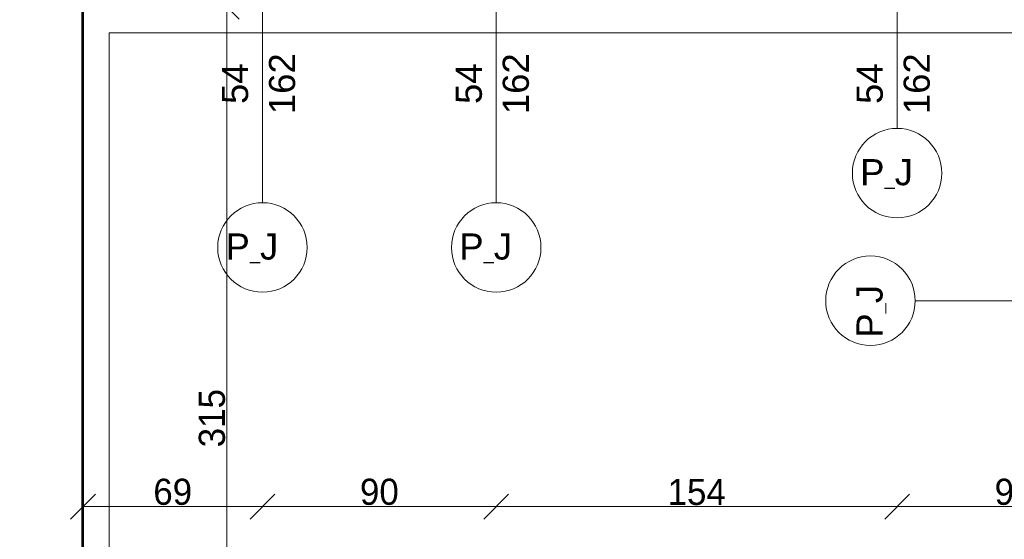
# Model space of a CAD drawing. Header units: inches. Extents: x -21887 to 84279, y -131485 to 67836.
# Tile 135 of 256: x 56938 to 60708, y -23498 to -21509. Entities that reach past the tile are written whole.
import ezdxf

# ---------------------------------------------------------------- set-up
doc = ezdxf.new("R2010")
doc.units = ezdxf.units.IN
doc.header["$MEASUREMENT"] = 0
doc.layers.get('0').update_dxf_attribs({"lineweight": 13})
doc.layers.get('Defpoints').update_dxf_attribs({"lineweight": 13})
for name, color, linetype, lineweight in [('AI_MURY', 7, 'Continuous', 53), ('Dimensioning', 7, 'Continuous', 13), ('DRZWI', 7, 'Continuous', 13)]:
    doc.layers.add(name, color=color, linetype=linetype, lineweight=lineweight)
doc.styles.add('GENERATED_STYLE_7', font='txt')
doc.styles.add('Style-Courier New', font='txt')
doc.dimstyles.new('Dimstyle_4', dxfattribs={"dimtxt": 100, "dimasz": 95, "dimexe": 0, "dimexo": 0, "dimgap": 0.09, "dimtad": 1, "dimdec": 0, "dimlfac": 0.1, "dimzin": 0, "dimdsep": 46, "dimlunit": 5, "dimtxsty": 'GENERATED_STYLE_7', "dimblk": 'ARROWHEAD_6', "dimcen": 0.09, "dimclrd": 161, "dimclre": 161, "dimclrt": 7, "dimadec": 0, "dimazin": 0, "dimtfac": 1, "dimtdec": 0, "dimtmove": 0, "dimatfit": 3, "dimfxl": 0, "dimtolj": 1, "dimtzin": 0, "dimarcsym": 0})
doc.dimstyles.new('Dimstyle_5', dxfattribs={"dimtxt": 100, "dimasz": 95, "dimexe": 0.18, "dimexo": 0, "dimgap": 0.09, "dimtad": 1, "dimtih": 1, "dimtoh": 1, "dimdec": 0, "dimlfac": 0.1, "dimzin": 0, "dimdsep": 46, "dimlunit": 5, "dimtxsty": 'GENERATED_STYLE_7', "dimblk": 'ARROWHEAD_6', "dimcen": 0.09, "dimclrd": 161, "dimclre": 161, "dimclrt": 7, "dimadec": 0, "dimazin": 0, "dimtfac": 1, "dimtdec": 0, "dimtmove": 0, "dimatfit": 3, "dimfxl": 0, "dimtolj": 1, "dimtzin": 0, "dimarcsym": 0})

# ---------------------------------------------------------------- blocks, each defined once
blk = doc.blocks.new('ARROWHEAD_6')
at = {"color": 0, "linetype": 'Continuous'}
for p, q in [((-0.5, -0.5), (0.5, 0.5)), ((0, 0), (-1, 0))]:
    blk.add_line(p, q, dxfattribs=at)
blk = doc.blocks.new('*U180')
at = {"layer": 'Defpoints', "color": 0, "linetype": 'Continuous'}
for p in [(57580.5, -21459.3), (57731.1, -21459.3), (56990.5, -24609.3)]:
    blk.add_point(p, dxfattribs=at)
at = {"layer": 'Dimensioning', "color": 161, "linetype": 'Continuous', "lineweight": -2}
for p, q in [((57730.9, -21459.3), (57731.1, -21459.3)), ((57731.1, -24514.3), (57731.1, -21554.3)), ((57730.9, -24609.3), (57731.1, -24609.3))]:
    blk.add_line(p, q, dxfattribs=at)
at = {"layer": 'Dimensioning', "color": 161, "linetype": 'Continuous', "lineweight": -2, "xscale": 95, "yscale": 95, "zscale": 95}
for p, rotation in [((57731.1, -21459.3), 90), ((57731.1, -24609.3), 270)]:
    blk.add_blockref('ARROWHEAD_6', p, dxfattribs=dict(at, rotation=rotation))
at = {"layer": 'Dimensioning', "color": 7, "linetype": 'Continuous', "insert": (57674.8, -23034.3), "char_height": 100, "attachment_point": 5, "rotation": 90, "style": 'GENERATED_STYLE_7'}
blk.add_mtext('315', dxfattribs=at)
blk = doc.blocks.new('*D1910')
at = {"layer": 'Defpoints'}
for p in [(57580.5, -21459.3), (57731.1, -21459.3), (57731.1, -23034.3), (56990.5, -24609.3)]:
    blk.add_point(p, dxfattribs=at)
at = {"layer": 'Dimensioning', "color": 161, "linetype": 'Continuous'}
blk.add_blockref('*U180', (0, 0), dxfattribs=at)
blk = doc.blocks.new('*U184')
at = {"layer": 'Defpoints', "color": 0, "linetype": 'Continuous'}
for p in [(-270, -21459.3), (57580.5, -21459.3), (56990.5, -24609.3)]:
    blk.add_point(p, dxfattribs=at)
at = {"layer": 'Dimensioning', "color": 161, "linetype": 'Continuous', "lineweight": -2}
for p, q in [((-269.9, -21459.3), (-270, -21459.3)), ((-270, -24514.3), (-270, -21554.3)), ((-269.9, -24609.3), (-270, -24609.3))]:
    blk.add_line(p, q, dxfattribs=at)
at = {"layer": 'Dimensioning', "color": 161, "linetype": 'Continuous', "lineweight": -2, "xscale": 95, "yscale": 95, "zscale": 95}
for p, rotation in [((-270, -21459.3), 90), ((-270, -24609.3), 270)]:
    blk.add_blockref('ARROWHEAD_6', p, dxfattribs=dict(at, rotation=rotation))
at = {"layer": 'Dimensioning', "color": 7, "linetype": 'Continuous', "insert": (-326.3, -23034.3), "char_height": 100, "attachment_point": 5, "rotation": 90, "style": 'GENERATED_STYLE_7'}
blk.add_mtext('315', dxfattribs=at)
blk = doc.blocks.new('*U1771')
at = {"layer": 'Defpoints'}
for p in [(122.4, -22997.2), (122.4, -23034.3), (57973, -22997.2), (57383, -26147.2)]:
    blk.add_point(p, dxfattribs=at)
at = {"layer": 'Dimensioning', "color": 161, "linetype": 'Continuous'}
blk.add_blockref('*U184', (392.5, -1537.9), dxfattribs=at)
blk = doc.blocks.new('*D1914')
at = {"layer": 'Defpoints'}
for p in [(122.4, 0), (122.4, -22997.2), (57973, -22997.2), (57383, -26147.2)]:
    blk.add_point(p, dxfattribs=at)
at = {"layer": 'Dimensioning', "color": 161, "linetype": 'Continuous'}
blk.add_blockref('*U1771', (0, 0), dxfattribs=at)
blk = doc.blocks.new('*U1247')
at = {"layer": 'Defpoints', "color": 0, "linetype": 'Continuous'}
for p in [(57868, -21559.3), (57180.5, -23373), (57868, -23373)]:
    blk.add_point(p, dxfattribs=at)
at = {"layer": 'Dimensioning', "color": 161, "linetype": 'Continuous', "lineweight": -2}
for p, q in [((57180.5, -23373), (57180.5, -23372.8)), ((57275.5, -23373), (57773, -23373)), ((57868, -23372.8), (57868, -23373.2))]:
    blk.add_line(p, q, dxfattribs=at)
at = {"layer": 'Dimensioning', "color": 161, "linetype": 'Continuous', "lineweight": -2, "xscale": 95, "yscale": 95, "zscale": 95, "rotation": 180}
blk.add_blockref('ARROWHEAD_6', (57180.5, -23373), dxfattribs=at)
at = {"layer": 'Dimensioning', "color": 161, "linetype": 'Continuous', "lineweight": -2, "xscale": 95, "yscale": 95, "zscale": 95}
blk.add_blockref('ARROWHEAD_6', (57868, -23373), dxfattribs=at)
at = {"layer": 'Dimensioning', "color": 7, "linetype": 'Continuous', "insert": (57524.3, -23316.7), "char_height": 100, "attachment_point": 5, "style": 'GENERATED_STYLE_7'}
blk.add_mtext('69', dxfattribs=at)
blk = doc.blocks.new('*D2384')
at = {"layer": 'Defpoints'}
for p in [(57868, -21559.3), (57180.5, -23373), (57524.3, -23373), (57868, -23373)]:
    blk.add_point(p, dxfattribs=at)
at = {"layer": 'Dimensioning', "color": 161, "linetype": 'Continuous'}
blk.add_blockref('*U1247', (0, 0), dxfattribs=at)
blk = doc.blocks.new('*U1248')
at = {"layer": 'Defpoints', "color": 0, "linetype": 'Continuous'}
for p in [(57868, -21559.3), (58763, -21559.3), (58763, -23373)]:
    blk.add_point(p, dxfattribs=at)
at = {"layer": 'Dimensioning', "color": 161, "linetype": 'Continuous', "lineweight": -2}
for p, q in [((57868, -23372.8), (57868, -23373.2)), ((57963, -23373), (58668, -23373)), ((58763, -23372.8), (58763, -23373.2))]:
    blk.add_line(p, q, dxfattribs=at)
at = {"layer": 'Dimensioning', "color": 161, "linetype": 'Continuous', "lineweight": -2, "xscale": 95, "yscale": 95, "zscale": 95, "rotation": 180}
blk.add_blockref('ARROWHEAD_6', (57868, -23373), dxfattribs=at)
at = {"layer": 'Dimensioning', "color": 161, "linetype": 'Continuous', "lineweight": -2, "xscale": 95, "yscale": 95, "zscale": 95}
blk.add_blockref('ARROWHEAD_6', (58763, -23373), dxfattribs=at)
at = {"layer": 'Dimensioning', "color": 7, "linetype": 'Continuous', "insert": (58315.5, -23316.7), "char_height": 100, "attachment_point": 5, "style": 'GENERATED_STYLE_7'}
blk.add_mtext('90', dxfattribs=at)
blk = doc.blocks.new('*D2385')
at = {"layer": 'Defpoints'}
for p in [(57868, -21559.3), (58763, -21559.3), (58315.5, -23373), (58763, -23373)]:
    blk.add_point(p, dxfattribs=at)
at = {"layer": 'Dimensioning', "color": 161, "linetype": 'Continuous'}
blk.add_blockref('*U1248', (0, 0), dxfattribs=at)
blk = doc.blocks.new('*U1249')
at = {"layer": 'Defpoints', "color": 0, "linetype": 'Continuous'}
for p in [(58763, -21559.3), (60298, -21559.3), (60298, -23373)]:
    blk.add_point(p, dxfattribs=at)
at = {"layer": 'Dimensioning', "color": 161, "linetype": 'Continuous', "lineweight": -2}
for p, q in [((58763, -23372.8), (58763, -23373.2)), ((58858, -23373), (60203, -23373)), ((60298, -23372.8), (60298, -23373.2))]:
    blk.add_line(p, q, dxfattribs=at)
at = {"layer": 'Dimensioning', "color": 161, "linetype": 'Continuous', "lineweight": -2, "xscale": 95, "yscale": 95, "zscale": 95, "rotation": 180}
blk.add_blockref('ARROWHEAD_6', (58763, -23373), dxfattribs=at)
at = {"layer": 'Dimensioning', "color": 161, "linetype": 'Continuous', "lineweight": -2, "xscale": 95, "yscale": 95, "zscale": 95}
blk.add_blockref('ARROWHEAD_6', (60298, -23373), dxfattribs=at)
at = {"layer": 'Dimensioning', "color": 7, "linetype": 'Continuous', "insert": (59530.5, -23317.3), "char_height": 100, "attachment_point": 5, "style": 'GENERATED_STYLE_7'}
blk.add_mtext('154', dxfattribs=at)
blk = doc.blocks.new('*D2386')
at = {"layer": 'Defpoints'}
for p in [(58763, -21559.3), (60298, -21559.3), (59530.5, -23373), (60298, -23373)]:
    blk.add_point(p, dxfattribs=at)
at = {"layer": 'Dimensioning', "color": 161, "linetype": 'Continuous'}
blk.add_blockref('*U1249', (0, 0), dxfattribs=at)
blk = doc.blocks.new('*U1250')
at = {"layer": 'Defpoints', "color": 0, "linetype": 'Continuous'}
for p in [(60298, -21559.3), (61193, -21559.3), (61193, -23373)]:
    blk.add_point(p, dxfattribs=at)
at = {"layer": 'Dimensioning', "color": 161, "linetype": 'Continuous', "lineweight": -2}
for p, q in [((60298, -23372.8), (60298, -23373.2)), ((60393, -23373), (61098, -23373)), ((61193, -23372.8), (61193, -23373.2))]:
    blk.add_line(p, q, dxfattribs=at)
at = {"layer": 'Dimensioning', "color": 161, "linetype": 'Continuous', "lineweight": -2, "xscale": 95, "yscale": 95, "zscale": 95, "rotation": 180}
blk.add_blockref('ARROWHEAD_6', (60298, -23373), dxfattribs=at)
at = {"layer": 'Dimensioning', "color": 161, "linetype": 'Continuous', "lineweight": -2, "xscale": 95, "yscale": 95, "zscale": 95}
blk.add_blockref('ARROWHEAD_6', (61193, -23373), dxfattribs=at)
at = {"layer": 'Dimensioning', "color": 7, "linetype": 'Continuous', "insert": (60745.5, -23316.7), "char_height": 100, "attachment_point": 5, "style": 'GENERATED_STYLE_7'}
blk.add_mtext('90', dxfattribs=at)
blk = doc.blocks.new('*D2387')
at = {"layer": 'Defpoints'}
for p in [(60298, -21559.3), (61193, -21559.3), (60745.5, -23373), (61193, -23373)]:
    blk.add_point(p, dxfattribs=at)
at = {"layer": 'Dimensioning', "color": 161, "linetype": 'Continuous'}
blk.add_blockref('*U1250', (0, 0), dxfattribs=at)
blk = doc.blocks.new('*U376')
at = {"layer": 'Defpoints', "color": 0, "linetype": 'Continuous'}
for p in [(-3768.9, -23758.2), (61880.5, -23758.2), (62095.5, -27324.3)]:
    blk.add_point(p, dxfattribs=at)
at = {"layer": 'Dimensioning', "color": 161, "linetype": 'Continuous', "lineweight": -2}
for p, q in [((-3768.7, -23758.2), (-3768.9, -23758.2)), ((-3768.9, -27229.3), (-3768.9, -23853.2)), ((-3768.7, -27324.3), (-3768.9, -27324.3))]:
    blk.add_line(p, q, dxfattribs=at)
at = {"layer": 'Dimensioning', "color": 161, "linetype": 'Continuous', "lineweight": -2, "xscale": 95, "yscale": 95, "zscale": 95}
for p, rotation in [((-3768.9, -23758.2), 90), ((-3768.9, -27324.3), 270)]:
    blk.add_blockref('ARROWHEAD_6', p, dxfattribs=dict(at, rotation=rotation))
at = {"layer": 'Dimensioning', "color": 7, "linetype": 'Continuous', "insert": (-3825.2, -25541.2), "char_height": 100, "attachment_point": 5, "rotation": 90, "style": 'GENERATED_STYLE_7'}
blk.add_mtext('357', dxfattribs=at)
blk = doc.blocks.new('*U1772')
at = {"layer": 'Defpoints'}
for p in [(-2777.6, -24404.3), (62871.9, -24404.3), (-2777.6, -25541.2), (63086.9, -27970.5)]:
    blk.add_point(p, dxfattribs=at)
at = {"layer": 'Dimensioning', "color": 161, "linetype": 'Continuous'}
blk.add_blockref('*U376', (991.3, -646.2), dxfattribs=at)
blk = doc.blocks.new('*D2396')
at = {"layer": 'Defpoints'}
for p in [(-2777.6, 0), (-2777.6, -24404.3), (62871.9, -24404.3), (63086.9, -27970.5)]:
    blk.add_point(p, dxfattribs=at)
at = {"layer": 'Dimensioning', "color": 161, "linetype": 'Continuous'}
blk.add_blockref('*U1772', (0, 0), dxfattribs=at)
blk = doc.blocks.new('*U377')
at = {"layer": 'Defpoints', "color": 0, "linetype": 'Continuous'}
for p in [(-3768.9, -21459.3), (61832.4, -21459.3), (61880.5, -23758.2)]:
    blk.add_point(p, dxfattribs=at)
at = {"layer": 'Dimensioning', "color": 161, "linetype": 'Continuous', "lineweight": -2}
for p, q in [((-3768.7, -21459.3), (-3768.9, -21459.3)), ((-3768.9, -23663.2), (-3768.9, -21554.3)), ((-3768.7, -23758.2), (-3768.9, -23758.2))]:
    blk.add_line(p, q, dxfattribs=at)
at = {"layer": 'Dimensioning', "color": 161, "linetype": 'Continuous', "lineweight": -2, "xscale": 95, "yscale": 95, "zscale": 95}
for p, rotation in [((-3768.9, -21459.3), 90), ((-3768.9, -23758.2), 270)]:
    blk.add_blockref('ARROWHEAD_6', p, dxfattribs=dict(at, rotation=rotation))
at = {"layer": 'Dimensioning', "color": 7, "linetype": 'Continuous', "insert": (-3825.2, -22608.7), "char_height": 100, "attachment_point": 5, "rotation": 90, "style": 'GENERATED_STYLE_7'}
blk.add_mtext('230', dxfattribs=at)
blk = doc.blocks.new('*U1773')
at = {"layer": 'Defpoints'}
for p in [(-3488.6, -22004), (62112.7, -22004), (-3488.6, -22608.7), (62160.9, -24302.8)]:
    blk.add_point(p, dxfattribs=at)
at = {"layer": 'Dimensioning', "color": 161, "linetype": 'Continuous'}
blk.add_blockref('*U377', (280.3, -544.7), dxfattribs=at)
blk = doc.blocks.new('*D2397')
at = {"layer": 'Defpoints'}
for p in [(-3488.6, 0), (-3488.6, -22004), (62112.7, -22004), (62160.9, -24302.8)]:
    blk.add_point(p, dxfattribs=at)
at = {"layer": 'Dimensioning', "color": 161, "linetype": 'Continuous'}
blk.add_blockref('*U1773', (0, 0), dxfattribs=at)
blk = doc.blocks.new('*U1258')
at = {"layer": 'Defpoints', "color": 0, "linetype": 'Continuous'}
for p in [(60298, -21559.3), (61193, -21559.3), (60298, -23373)]:
    blk.add_point(p, dxfattribs=at)
at = {"layer": 'Dimensioning', "color": 161, "linetype": 'Continuous', "lineweight": -2}
for p, q in [((60298, -23372.8), (60298, -23373.2)), ((61098, -23373), (60393, -23373)), ((61193, -23372.8), (61193, -23373.2))]:
    blk.add_line(p, q, dxfattribs=at)
at = {"layer": 'Dimensioning', "color": 161, "linetype": 'Continuous', "lineweight": -2, "xscale": 95, "yscale": 95, "zscale": 95, "rotation": 180}
blk.add_blockref('ARROWHEAD_6', (60298, -23373), dxfattribs=at)
at = {"layer": 'Dimensioning', "color": 161, "linetype": 'Continuous', "lineweight": -2, "xscale": 95, "yscale": 95, "zscale": 95}
blk.add_blockref('ARROWHEAD_6', (61193, -23373), dxfattribs=at)
at = {"layer": 'Dimensioning', "color": 7, "linetype": 'Continuous', "insert": (60745.5, -23316.7), "char_height": 100, "attachment_point": 5, "style": 'GENERATED_STYLE_7'}
blk.add_mtext('90', dxfattribs=at)
blk = doc.blocks.new('*D2399')
at = {"layer": 'Defpoints'}
for p in [(60298, -21559.3), (61193, -21559.3), (60298, -23373), (60745.5, -23373)]:
    blk.add_point(p, dxfattribs=at)
at = {"layer": 'Dimensioning', "color": 161, "linetype": 'Continuous'}
blk.add_blockref('*U1258', (0, 0), dxfattribs=at)
blk = doc.blocks.new('*U1259')
at = {"layer": 'Defpoints', "color": 0, "linetype": 'Continuous'}
for p in [(58763, -21559.3), (60298, -21559.3), (58763, -23373)]:
    blk.add_point(p, dxfattribs=at)
at = {"layer": 'Dimensioning', "color": 161, "linetype": 'Continuous', "lineweight": -2}
for p, q in [((58763, -23372.8), (58763, -23373.2)), ((60203, -23373), (58858, -23373)), ((60298, -23372.8), (60298, -23373.2))]:
    blk.add_line(p, q, dxfattribs=at)
at = {"layer": 'Dimensioning', "color": 161, "linetype": 'Continuous', "lineweight": -2, "xscale": 95, "yscale": 95, "zscale": 95, "rotation": 180}
blk.add_blockref('ARROWHEAD_6', (58763, -23373), dxfattribs=at)
at = {"layer": 'Dimensioning', "color": 161, "linetype": 'Continuous', "lineweight": -2, "xscale": 95, "yscale": 95, "zscale": 95}
blk.add_blockref('ARROWHEAD_6', (60298, -23373), dxfattribs=at)
at = {"layer": 'Dimensioning', "color": 7, "linetype": 'Continuous', "insert": (59530.5, -23317.3), "char_height": 100, "attachment_point": 5, "style": 'GENERATED_STYLE_7'}
blk.add_mtext('154', dxfattribs=at)
blk = doc.blocks.new('*D2400')
at = {"layer": 'Defpoints'}
for p in [(58763, -21559.3), (60298, -21559.3), (58763, -23373), (59530.5, -23373)]:
    blk.add_point(p, dxfattribs=at)
at = {"layer": 'Dimensioning', "color": 161, "linetype": 'Continuous'}
blk.add_blockref('*U1259', (0, 0), dxfattribs=at)
blk = doc.blocks.new('*U1260')
at = {"layer": 'Defpoints', "color": 0, "linetype": 'Continuous'}
for p in [(57868, -21559.3), (58763, -21559.3), (57868, -23373)]:
    blk.add_point(p, dxfattribs=at)
at = {"layer": 'Dimensioning', "color": 161, "linetype": 'Continuous', "lineweight": -2}
for p, q in [((57868, -23372.8), (57868, -23373.2)), ((58668, -23373), (57963, -23373)), ((58763, -23372.8), (58763, -23373.2))]:
    blk.add_line(p, q, dxfattribs=at)
at = {"layer": 'Dimensioning', "color": 161, "linetype": 'Continuous', "lineweight": -2, "xscale": 95, "yscale": 95, "zscale": 95, "rotation": 180}
blk.add_blockref('ARROWHEAD_6', (57868, -23373), dxfattribs=at)
at = {"layer": 'Dimensioning', "color": 161, "linetype": 'Continuous', "lineweight": -2, "xscale": 95, "yscale": 95, "zscale": 95}
blk.add_blockref('ARROWHEAD_6', (58763, -23373), dxfattribs=at)
at = {"layer": 'Dimensioning', "color": 7, "linetype": 'Continuous', "insert": (58315.5, -23316.7), "char_height": 100, "attachment_point": 5, "style": 'GENERATED_STYLE_7'}
blk.add_mtext('90', dxfattribs=at)
blk = doc.blocks.new('*D2401')
at = {"layer": 'Defpoints'}
for p in [(57868, -21559.3), (58763, -21559.3), (57868, -23373), (58315.5, -23373)]:
    blk.add_point(p, dxfattribs=at)
at = {"layer": 'Dimensioning', "color": 161, "linetype": 'Continuous'}
blk.add_blockref('*U1260', (0, 0), dxfattribs=at)
blk = doc.blocks.new('*U1261')
at = {"layer": 'Defpoints', "color": 0, "linetype": 'Continuous'}
for p in [(57868, -21559.3), (57180.5, -23373), (57180.5, -23373)]:
    blk.add_point(p, dxfattribs=at)
at = {"layer": 'Dimensioning', "color": 161, "linetype": 'Continuous', "lineweight": -2}
for p, q in [((57180.5, -23373), (57180.5, -23372.8)), ((57773, -23373), (57275.5, -23373)), ((57868, -23372.8), (57868, -23373.2))]:
    blk.add_line(p, q, dxfattribs=at)
at = {"layer": 'Dimensioning', "color": 161, "linetype": 'Continuous', "lineweight": -2, "xscale": 95, "yscale": 95, "zscale": 95, "rotation": 180}
blk.add_blockref('ARROWHEAD_6', (57180.5, -23373), dxfattribs=at)
at = {"layer": 'Dimensioning', "color": 161, "linetype": 'Continuous', "lineweight": -2, "xscale": 95, "yscale": 95, "zscale": 95}
blk.add_blockref('ARROWHEAD_6', (57868, -23373), dxfattribs=at)
at = {"layer": 'Dimensioning', "color": 7, "linetype": 'Continuous', "insert": (57524.3, -23316.7), "char_height": 100, "attachment_point": 5, "style": 'GENERATED_STYLE_7'}
blk.add_mtext('69', dxfattribs=at)
blk = doc.blocks.new('*D2402')
at = {"layer": 'Defpoints'}
for p in [(57868, -21559.3), (57180.5, -23373), (57180.5, -23373), (57524.3, -23373)]:
    blk.add_point(p, dxfattribs=at)
at = {"layer": 'Dimensioning', "color": 161, "linetype": 'Continuous'}
blk.add_blockref('*U1261', (0, 0), dxfattribs=at)
blk = doc.blocks.new('*U1268')
at = {"layer": 'Defpoints', "color": 0, "linetype": 'Continuous'}
for p in [(60298, -21559.3), (61193, -21559.3), (60298, -23373)]:
    blk.add_point(p, dxfattribs=at)
at = {"layer": 'Dimensioning', "color": 161, "linetype": 'Continuous', "lineweight": -2}
for p, q in [((60298, -23372.8), (60298, -23373.2)), ((61098, -23373), (60393, -23373)), ((61193, -23372.8), (61193, -23373.2))]:
    blk.add_line(p, q, dxfattribs=at)
at = {"layer": 'Dimensioning', "color": 161, "linetype": 'Continuous', "lineweight": -2, "xscale": 95, "yscale": 95, "zscale": 95, "rotation": 180}
blk.add_blockref('ARROWHEAD_6', (60298, -23373), dxfattribs=at)
at = {"layer": 'Dimensioning', "color": 161, "linetype": 'Continuous', "lineweight": -2, "xscale": 95, "yscale": 95, "zscale": 95}
blk.add_blockref('ARROWHEAD_6', (61193, -23373), dxfattribs=at)
at = {"layer": 'Dimensioning', "color": 7, "linetype": 'Continuous', "insert": (60745.5, -23316.7), "char_height": 100, "attachment_point": 5, "style": 'GENERATED_STYLE_7'}
blk.add_mtext('90', dxfattribs=at)
blk = doc.blocks.new('*D2409')
at = {"layer": 'Defpoints'}
for p in [(60298, -21559.3), (61193, -21559.3), (60298, -23373), (60745.5, -23373)]:
    blk.add_point(p, dxfattribs=at)
at = {"layer": 'Dimensioning', "color": 161, "linetype": 'Continuous'}
blk.add_blockref('*U1268', (0, 0), dxfattribs=at)
blk = doc.blocks.new('*U1269')
at = {"layer": 'Defpoints', "color": 0, "linetype": 'Continuous'}
for p in [(58763, -21559.3), (60298, -21559.3), (58763, -23373)]:
    blk.add_point(p, dxfattribs=at)
at = {"layer": 'Dimensioning', "color": 161, "linetype": 'Continuous', "lineweight": -2}
for p, q in [((58763, -23372.8), (58763, -23373.2)), ((60203, -23373), (58858, -23373)), ((60298, -23372.8), (60298, -23373.2))]:
    blk.add_line(p, q, dxfattribs=at)
at = {"layer": 'Dimensioning', "color": 161, "linetype": 'Continuous', "lineweight": -2, "xscale": 95, "yscale": 95, "zscale": 95, "rotation": 180}
blk.add_blockref('ARROWHEAD_6', (58763, -23373), dxfattribs=at)
at = {"layer": 'Dimensioning', "color": 161, "linetype": 'Continuous', "lineweight": -2, "xscale": 95, "yscale": 95, "zscale": 95}
blk.add_blockref('ARROWHEAD_6', (60298, -23373), dxfattribs=at)
at = {"layer": 'Dimensioning', "color": 7, "linetype": 'Continuous', "insert": (59530.5, -23317.3), "char_height": 100, "attachment_point": 5, "style": 'GENERATED_STYLE_7'}
blk.add_mtext('154', dxfattribs=at)
blk = doc.blocks.new('*D2410')
at = {"layer": 'Defpoints'}
for p in [(58763, -21559.3), (60298, -21559.3), (58763, -23373), (59530.5, -23373)]:
    blk.add_point(p, dxfattribs=at)
at = {"layer": 'Dimensioning', "color": 161, "linetype": 'Continuous'}
blk.add_blockref('*U1269', (0, 0), dxfattribs=at)
blk = doc.blocks.new('*U1270')
at = {"layer": 'Defpoints', "color": 0, "linetype": 'Continuous'}
for p in [(57868, -21559.3), (58763, -21559.3), (57868, -23373)]:
    blk.add_point(p, dxfattribs=at)
at = {"layer": 'Dimensioning', "color": 161, "linetype": 'Continuous', "lineweight": -2}
for p, q in [((57868, -23372.8), (57868, -23373.2)), ((58668, -23373), (57963, -23373)), ((58763, -23372.8), (58763, -23373.2))]:
    blk.add_line(p, q, dxfattribs=at)
at = {"layer": 'Dimensioning', "color": 161, "linetype": 'Continuous', "lineweight": -2, "xscale": 95, "yscale": 95, "zscale": 95, "rotation": 180}
blk.add_blockref('ARROWHEAD_6', (57868, -23373), dxfattribs=at)
at = {"layer": 'Dimensioning', "color": 161, "linetype": 'Continuous', "lineweight": -2, "xscale": 95, "yscale": 95, "zscale": 95}
blk.add_blockref('ARROWHEAD_6', (58763, -23373), dxfattribs=at)
at = {"layer": 'Dimensioning', "color": 7, "linetype": 'Continuous', "insert": (58315.5, -23316.7), "char_height": 100, "attachment_point": 5, "style": 'GENERATED_STYLE_7'}
blk.add_mtext('90', dxfattribs=at)
blk = doc.blocks.new('*D2411')
at = {"layer": 'Defpoints'}
for p in [(57868, -21559.3), (58763, -21559.3), (57868, -23373), (58315.5, -23373)]:
    blk.add_point(p, dxfattribs=at)
at = {"layer": 'Dimensioning', "color": 161, "linetype": 'Continuous'}
blk.add_blockref('*U1270', (0, 0), dxfattribs=at)
blk = doc.blocks.new('*U1271')
at = {"layer": 'Defpoints', "color": 0, "linetype": 'Continuous'}
for p in [(57868, -21559.3), (57180.5, -23373), (57180.5, -23373)]:
    blk.add_point(p, dxfattribs=at)
at = {"layer": 'Dimensioning', "color": 161, "linetype": 'Continuous', "lineweight": -2}
for p, q in [((57180.5, -23373), (57180.5, -23372.8)), ((57773, -23373), (57275.5, -23373)), ((57868, -23372.8), (57868, -23373.2))]:
    blk.add_line(p, q, dxfattribs=at)
at = {"layer": 'Dimensioning', "color": 161, "linetype": 'Continuous', "lineweight": -2, "xscale": 95, "yscale": 95, "zscale": 95, "rotation": 180}
blk.add_blockref('ARROWHEAD_6', (57180.5, -23373), dxfattribs=at)
at = {"layer": 'Dimensioning', "color": 161, "linetype": 'Continuous', "lineweight": -2, "xscale": 95, "yscale": 95, "zscale": 95}
blk.add_blockref('ARROWHEAD_6', (57868, -23373), dxfattribs=at)
at = {"layer": 'Dimensioning', "color": 7, "linetype": 'Continuous', "insert": (57524.3, -23316.7), "char_height": 100, "attachment_point": 5, "style": 'GENERATED_STYLE_7'}
blk.add_mtext('69', dxfattribs=at)
blk = doc.blocks.new('*D2412')
at = {"layer": 'Defpoints'}
for p in [(57868, -21559.3), (57180.5, -23373), (57180.5, -23373), (57524.3, -23373)]:
    blk.add_point(p, dxfattribs=at)
at = {"layer": 'Dimensioning', "color": 161, "linetype": 'Continuous'}
blk.add_blockref('*U1271', (0, 0), dxfattribs=at)
blk = doc.blocks.new('*U1277')
at = {"layer": 'Defpoints', "color": 0, "linetype": 'Continuous'}
for p in [(57868, -21559.3), (57180.5, -23373), (57868, -23373)]:
    blk.add_point(p, dxfattribs=at)
at = {"layer": 'Dimensioning', "color": 161, "linetype": 'Continuous', "lineweight": -2}
for p, q in [((57180.5, -23373), (57180.5, -23372.8)), ((57275.5, -23373), (57773, -23373)), ((57868, -23372.8), (57868, -23373.2))]:
    blk.add_line(p, q, dxfattribs=at)
at = {"layer": 'Dimensioning', "color": 161, "linetype": 'Continuous', "lineweight": -2, "xscale": 95, "yscale": 95, "zscale": 95, "rotation": 180}
blk.add_blockref('ARROWHEAD_6', (57180.5, -23373), dxfattribs=at)
at = {"layer": 'Dimensioning', "color": 161, "linetype": 'Continuous', "lineweight": -2, "xscale": 95, "yscale": 95, "zscale": 95}
blk.add_blockref('ARROWHEAD_6', (57868, -23373), dxfattribs=at)
at = {"layer": 'Dimensioning', "color": 7, "linetype": 'Continuous', "insert": (57524.3, -23316.7), "char_height": 100, "attachment_point": 5, "style": 'GENERATED_STYLE_7'}
blk.add_mtext('69', dxfattribs=at)
blk = doc.blocks.new('*D2418')
at = {"layer": 'Defpoints'}
for p in [(57868, -21559.3), (57180.5, -23373), (57524.3, -23373), (57868, -23373)]:
    blk.add_point(p, dxfattribs=at)
at = {"layer": 'Dimensioning', "color": 161, "linetype": 'Continuous'}
blk.add_blockref('*U1277', (0, 0), dxfattribs=at)
blk = doc.blocks.new('*U1278')
at = {"layer": 'Defpoints', "color": 0, "linetype": 'Continuous'}
for p in [(57868, -21559.3), (58763, -21559.3), (58763, -23373)]:
    blk.add_point(p, dxfattribs=at)
at = {"layer": 'Dimensioning', "color": 161, "linetype": 'Continuous', "lineweight": -2}
for p, q in [((57868, -23372.8), (57868, -23373.2)), ((57963, -23373), (58668, -23373)), ((58763, -23372.8), (58763, -23373.2))]:
    blk.add_line(p, q, dxfattribs=at)
at = {"layer": 'Dimensioning', "color": 161, "linetype": 'Continuous', "lineweight": -2, "xscale": 95, "yscale": 95, "zscale": 95, "rotation": 180}
blk.add_blockref('ARROWHEAD_6', (57868, -23373), dxfattribs=at)
at = {"layer": 'Dimensioning', "color": 161, "linetype": 'Continuous', "lineweight": -2, "xscale": 95, "yscale": 95, "zscale": 95}
blk.add_blockref('ARROWHEAD_6', (58763, -23373), dxfattribs=at)
at = {"layer": 'Dimensioning', "color": 7, "linetype": 'Continuous', "insert": (58315.5, -23316.7), "char_height": 100, "attachment_point": 5, "style": 'GENERATED_STYLE_7'}
blk.add_mtext('90', dxfattribs=at)
blk = doc.blocks.new('*D2419')
at = {"layer": 'Defpoints'}
for p in [(57868, -21559.3), (58763, -21559.3), (58315.5, -23373), (58763, -23373)]:
    blk.add_point(p, dxfattribs=at)
at = {"layer": 'Dimensioning', "color": 161, "linetype": 'Continuous'}
blk.add_blockref('*U1278', (0, 0), dxfattribs=at)
blk = doc.blocks.new('*U1279')
at = {"layer": 'Defpoints', "color": 0, "linetype": 'Continuous'}
for p in [(58763, -21559.3), (60298, -21559.3), (60298, -23373)]:
    blk.add_point(p, dxfattribs=at)
at = {"layer": 'Dimensioning', "color": 161, "linetype": 'Continuous', "lineweight": -2}
for p, q in [((58763, -23372.8), (58763, -23373.2)), ((58858, -23373), (60203, -23373)), ((60298, -23372.8), (60298, -23373.2))]:
    blk.add_line(p, q, dxfattribs=at)
at = {"layer": 'Dimensioning', "color": 161, "linetype": 'Continuous', "lineweight": -2, "xscale": 95, "yscale": 95, "zscale": 95, "rotation": 180}
blk.add_blockref('ARROWHEAD_6', (58763, -23373), dxfattribs=at)
at = {"layer": 'Dimensioning', "color": 161, "linetype": 'Continuous', "lineweight": -2, "xscale": 95, "yscale": 95, "zscale": 95}
blk.add_blockref('ARROWHEAD_6', (60298, -23373), dxfattribs=at)
at = {"layer": 'Dimensioning', "color": 7, "linetype": 'Continuous', "insert": (59530.5, -23317.3), "char_height": 100, "attachment_point": 5, "style": 'GENERATED_STYLE_7'}
blk.add_mtext('154', dxfattribs=at)
blk = doc.blocks.new('*D2420')
at = {"layer": 'Defpoints'}
for p in [(58763, -21559.3), (60298, -21559.3), (59530.5, -23373), (60298, -23373)]:
    blk.add_point(p, dxfattribs=at)
at = {"layer": 'Dimensioning', "color": 161, "linetype": 'Continuous'}
blk.add_blockref('*U1279', (0, 0), dxfattribs=at)
blk = doc.blocks.new('*U1280')
at = {"layer": 'Defpoints', "color": 0, "linetype": 'Continuous'}
for p in [(60298, -21559.3), (61193, -21559.3), (61193, -23373)]:
    blk.add_point(p, dxfattribs=at)
at = {"layer": 'Dimensioning', "color": 161, "linetype": 'Continuous', "lineweight": -2}
for p, q in [((60298, -23372.8), (60298, -23373.2)), ((60393, -23373), (61098, -23373)), ((61193, -23372.8), (61193, -23373.2))]:
    blk.add_line(p, q, dxfattribs=at)
at = {"layer": 'Dimensioning', "color": 161, "linetype": 'Continuous', "lineweight": -2, "xscale": 95, "yscale": 95, "zscale": 95, "rotation": 180}
blk.add_blockref('ARROWHEAD_6', (60298, -23373), dxfattribs=at)
at = {"layer": 'Dimensioning', "color": 161, "linetype": 'Continuous', "lineweight": -2, "xscale": 95, "yscale": 95, "zscale": 95}
blk.add_blockref('ARROWHEAD_6', (61193, -23373), dxfattribs=at)
at = {"layer": 'Dimensioning', "color": 7, "linetype": 'Continuous', "insert": (60745.5, -23316.7), "char_height": 100, "attachment_point": 5, "style": 'GENERATED_STYLE_7'}
blk.add_mtext('90', dxfattribs=at)
blk = doc.blocks.new('*D2421')
at = {"layer": 'Defpoints'}
for p in [(60298, -21559.3), (61193, -21559.3), (60745.5, -23373), (61193, -23373)]:
    blk.add_point(p, dxfattribs=at)
at = {"layer": 'Dimensioning', "color": 161, "linetype": 'Continuous'}
blk.add_blockref('*U1280', (0, 0), dxfattribs=at)

msp = doc.modelspace()

# ---------------------------------------------------------------- linework, layer by layer
at = {"layer": 'AI_MURY', "color": 7, "linetype": 'Continuous'}
msp.add_line((57180.5, -23921.8), (57180.5, -21459.3), dxfattribs=at)
at = {"layer": 'DRZWI', "color": 220, "linetype": 'Continuous'}
for p, q in [((57868, -22209.7), (57868, -20358.9)), ((58763, -22209.7), (58763, -20358.9)), ((60298, -21925.2), (60298, -20358.9)), ((60367.1, -22584.7), (62218, -22584.7))]:
    msp.add_line(p, q, dxfattribs=at)
at = {"layer": 'DRZWI', "color": 251, "linetype": 'Continuous'}
for p, q in [((57280.5, -27049.3), (57280.5, -21559.3)), ((57280.5, -21559.3), (61608.4, -21559.3))]:
    msp.add_line(p, q, dxfattribs=at)
at = {"layer": 'DRZWI', "color": 220, "linetype": 'Continuous'}
for centre in [(60297.9, -22096.5), (57867.9, -22381), (58762.9, -22381), (60195.8, -22584.7)]:
    msp.add_circle(centre, 171.3, dxfattribs=at)

# ---------------------------------------------------------------- texts
at = {"layer": 'DRZWI', "color": 220, "char_height": 100, "width": 355.178, "attachment_point": 2, "rotation": 90, "line_spacing_factor": 1.079252, "style": 'GENERATED_STYLE_7'}
for insert in [(57712.9, -21754.2), (58607.9, -21754.2), (60142.9, -21754.2)]:
    msp.add_mtext('\\fArial|b0|i0|c238|p39;54\\P162', dxfattribs=dict(at, insert=insert))
at = {"layer": 'DRZWI', "color": 220, "char_height": 100, "width": 460.117, "attachment_point": 1, "style": 'GENERATED_STYLE_7'}
for insert in [(60156.4, -22042.9), (57726.4, -22327.4), (58621.4, -22327.4)]:
    msp.add_mtext('\\fArial|b0|i0|c238|p39;P\\H50.000000;_\\H100.000000;J', dxfattribs=dict(at, insert=insert))
at = {"layer": 'DRZWI', "color": 220, "insert": (60142.3, -22726.2), "char_height": 100, "width": 460.117, "attachment_point": 1, "rotation": 90, "style": 'GENERATED_STYLE_7'}
msp.add_mtext('\\fArial|b0|i0|c238|p39;P\\H50.000000;_\\H100.000000;J', dxfattribs=at)

# ---------------------------------------------------------------- dimensions: what is measured, and where the dimension line sits
at = {"layer": 'Dimensioning', "color": 161, "linetype": 'Continuous'}
for base, p1, p2, angle, dimstyle, picture, middle in [((-3488.6, -22004), (62160.9, -24302.8), (62112.7, -22004), 90, 'Dimstyle_4', '*D2397', (-3488.6, 0)), ((-2777.6, -24404.3), (63086.9, -27970.5), (62871.9, -24404.3), 90, 'Dimstyle_4', '*D2396', (-2777.6, 0)), ((122.4, -22997.2), (57383, -26147.2), (57973, -22997.2), 90, 'Dimstyle_4', '*D1914', (122.4, 0)), ((57731.1, -21459.3), (56990.5, -24609.3), (57580.5, -21459.3), 90, 'Dimstyle_4', '*D1910', (57731.1, -23034.3)), ((57180.5, -23373), (57868, -21559.3), (57180.5, -23373), 180, 'Dimstyle_5', '*D2402', (57524.3, -23373)), ((57180.5, -23373), (57868, -21559.3), (57180.5, -23373), 180, 'Dimstyle_5', '*D2412', (57524.3, -23373)), ((57868.0180538, -23373.0133365), (58763.0180538, -21559.2868952), (57868.0180538, -21559.2868952), 180, 'Dimstyle_5', '*D2401', (58315.5180538, -23373.0133365)), ((57868.0180538, -23373.0133365), (58763.0180538, -21559.2868952), (57868.0180538, -21559.2868952), 180, 'Dimstyle_5', '*D2411', (58315.5180538, -23373.0133365)), ((58763.0180538, -23373.0133365), (60298.0180538, -21559.2868952), (58763.0180538, -21559.2868952), 180, 'Dimstyle_5', '*D2400', (59530.5180538, -23373.0133365)), ((58763.0180538, -23373.0133365), (60298.0180538, -21559.2868952), (58763.0180538, -21559.2868952), 180, 'Dimstyle_5', '*D2410', (59530.5180538, -23373.0133365)), ((60298.0180538, -23373.0133365), (61193.0180538, -21559.2868952), (60298.0180538, -21559.2868952), 180, 'Dimstyle_5', '*D2399', (60745.5180538, -23373.0133365)), ((60298.0180538, -23373.0133365), (61193.0180538, -21559.2868952), (60298.0180538, -21559.2868952), 180, 'Dimstyle_5', '*D2409', (60745.5180538, -23373.0133365))]:
    dim = msp.add_linear_dim(base=base, p1=p1, p2=p2, angle=angle, dimstyle=dimstyle, override={"dimtxsty": 'Style-Courier New', "dimclrd": 0, "dimclre": 161, "dimlwe": 0}, dxfattribs=at)
    dim.commit()
    dim.dimension.update_dxf_attribs({"geometry": picture, "text_midpoint": middle, "dimtype": 128})
for base, p1, p2, picture, middle in [((57868, -23373), (57180.5, -23373), (57868, -21559.3), '*D2384', (57524.3, -23373)), ((57868, -23373), (57180.5, -23373), (57868, -21559.3), '*D2418', (57524.3, -23373)), ((58763.0180538, -23373.0133365), (57868.0180538, -21559.2868952), (58763.0180538, -21559.2868952), '*D2385', (58315.5180538, -23373.0133365)), ((58763.0180538, -23373.0133365), (57868.0180538, -21559.2868952), (58763.0180538, -21559.2868952), '*D2419', (58315.5180538, -23373.0133365)), ((60298.0180538, -23373.0133365), (58763.0180538, -21559.2868952), (60298.0180538, -21559.2868952), '*D2386', (59530.5180538, -23373.0133365)), ((60298.0180538, -23373.0133365), (58763.0180538, -21559.2868952), (60298.0180538, -21559.2868952), '*D2420', (59530.5180538, -23373.0133365)), ((61193.0180538, -23373.0133365), (60298.0180538, -21559.2868952), (61193.0180538, -21559.2868952), '*D2387', (60745.5180538, -23373.0133365)), ((61193.0180538, -23373.0133365), (60298.0180538, -21559.2868952), (61193.0180538, -21559.2868952), '*D2421', (60745.5180538, -23373.0133365))]:
    dim = msp.add_linear_dim(base=base, p1=p1, p2=p2, dimstyle='Dimstyle_5', override={"dimtxsty": 'Style-Courier New', "dimclrd": 0, "dimclre": 161, "dimlwe": 0}, dxfattribs=at)
    dim.commit()
    dim.dimension.update_dxf_attribs({"geometry": picture, "text_midpoint": middle, "dimtype": 128})

doc.saveas('drawing.dxf')
